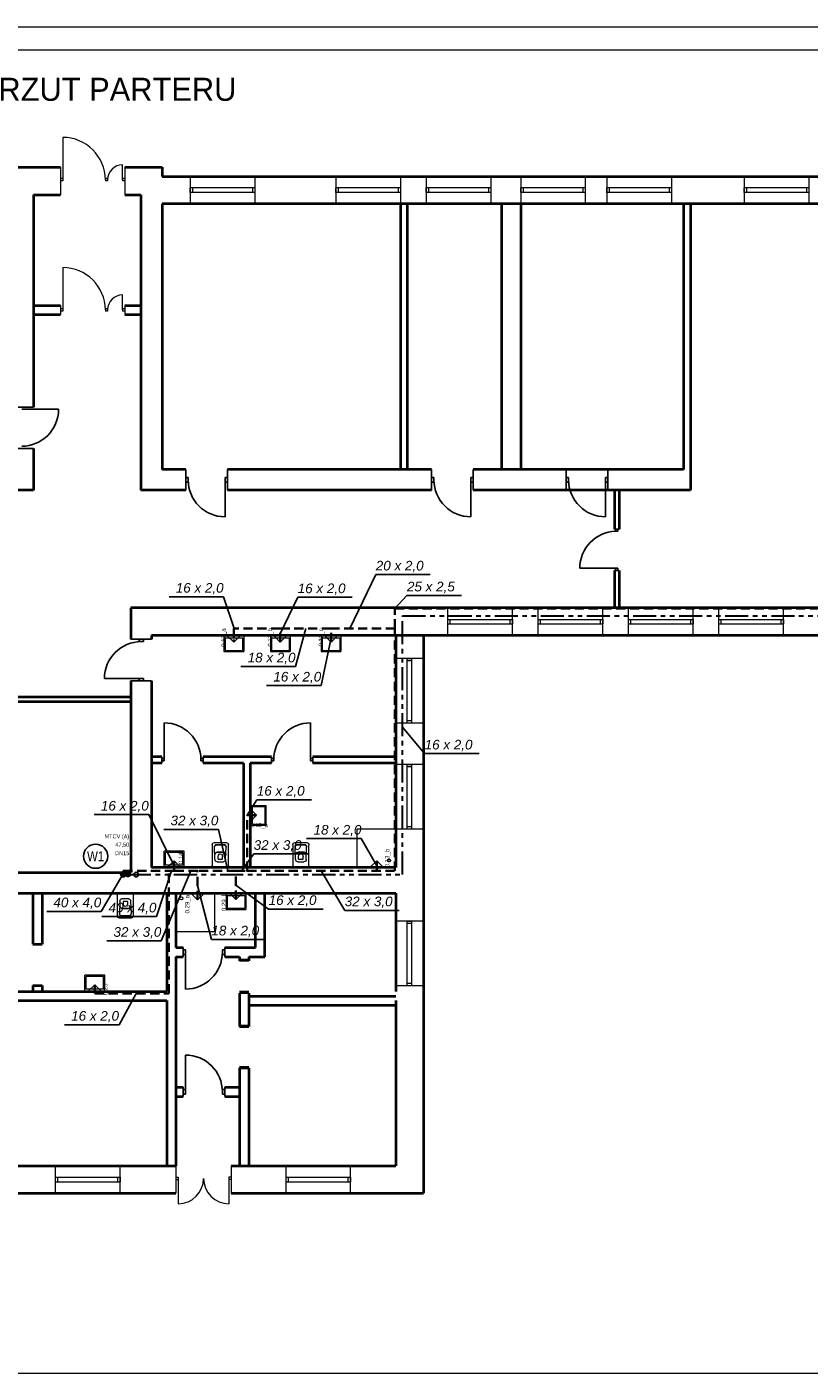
# Model space of a CAD drawing. Header units: millimetres. Extents: x 50532 to 99257, y 49161 to 61325.
# Tile 21 of 95: x 66140 to 67837, y 58405 to 61325. Entities that reach past the tile are written whole.
import ezdxf
from ezdxf.enums import TextEntityAlignment as Align
from ezdxf.lldxf.tags import DXFTag

# ---------------------------------------------------------------- set-up
doc = ezdxf.new("R2010")
doc.units = ezdxf.units.MM
doc.linetypes.add('DASHEDX2', pattern=[1.5, 1, -0.5])
doc.linetypes.add('PHANTOM', pattern=[2.5, 1.25, -0.25, 0.25, -0.25, 0.25, -0.25])
for name, color, linetype, lineweight in [('cienka', 250, 'Continuous', 18), ('gruba', 8, 'Continuous', 40), ('IS_WC', 1, 'DASHEDX2', 35), ('KRESKOWANIE', 9, 'Continuous', 0), ('wymiary', 8, 'Continuous', 15), ('średnia', 8, 'Continuous', 25)]:
    doc.layers.add(name, color=color, linetype=linetype, lineweight=lineweight)
for name, color, linetype in [('CP_UCSSPEC', 8, 'Continuous'), ('IS_Opisy_działek_Wodociag', 7, 'SOLID'), ('IS_Text_Armatury_Wodociag', 7, 'Continuous'), ('IS_Text_Konstrukcji', 7, 'Continuous'), ('IS_Text_Odbiornikow_Wodociag', 7, 'Continuous'), ('IS_Text_Pion_Wodociag', 7, 'Continuous')]:
    doc.layers.add(name, color=color, linetype=linetype)
for name, color, linetype, true_color in [('IS_Armatura_Wodociag', 7, 'SOLID', 0x000000), ('IS_Odbiorniki', 7, 'SOLID', 0x000000), ('IS_Okna_Drzwi', 7, 'SOLID', 0x000000)]:
    doc.layers.add(name, color=color, linetype=linetype, true_color=true_color)
doc.layers.add('IS_Cyrkulacja', color=7, linetype='PHANTOM', lineweight=30, true_color=0x800080)
doc.styles.add('Arial Narrow_1', font='ARIALN.TTF')
doc.styles.add('CP_ATTR', font='romans.shx')
doc.styles.get("Standard").update_dxf_attribs({"font": 'GOTHIC.TTF'})
tags = doc.linetypes.add('SOLID', pattern=[10, 10, 0]).pattern_tags.tags
tags[6:7] = [DXFTag(74, 4), DXFTag(75, 0), DXFTag(340, '0'), DXFTag(46, 0.0), DXFTag(50, 0.0), DXFTag(44, 0.0), DXFTag(45, 0.0)]
tags[4:5] = [DXFTag(74, 4), DXFTag(75, 0), DXFTag(340, '0'), DXFTag(46, 0.0), DXFTag(50, 0.0), DXFTag(44, 0.0), DXFTag(45, 0.0)]

# ---------------------------------------------------------------- blocks, each defined once
blk = doc.blocks.new('cp_insbp_1')
blk.add_point((0, 0))
at = {"style": 'CP_ATTR', "flags": 9}
for tag in ['FORM', 'TYPE', 'ID', 'WIDTH', 'HEIGHT', 'SYSTEM', 'VERSION', 'PIPE', 'OTHER']:
    blk.add_attdef(tag, text='', height=0.00005, dxfattribs=at).set_placement((-1, 1), align=Align.MIDDLE_LEFT)
blk = doc.blocks.new('cp_insbp_2')
blk.add_point((0, 0))
at = {"style": 'CP_ATTR', "flags": 9}
for tag in ['FORM', 'TYPE', 'ID', 'WIDTH', 'HEIGHT', 'SYSTEM', 'VERSION', 'PIPE', 'OTHER']:
    blk.add_attdef(tag, text='', height=0.00005, dxfattribs=at).set_placement((-1, 1), align=Align.MIDDLE_LEFT)
blk = doc.blocks.new('cp_insbp_3')
blk.add_point((0, 0))
at = {"style": 'CP_ATTR', "flags": 9}
for tag in ['OTHER', 'PIPE', 'VERSION', 'SYSTEM', 'HEIGHT', 'WIDTH', 'ID', 'TYPE', 'FORM']:
    blk.add_attdef(tag, text='', height=0.00005, dxfattribs=at).set_placement((-1, 1), align=Align.MIDDLE_LEFT)
blk = doc.blocks.new('2DARZ_115a_f5x525s')
for p, q in [((-21.5, 0), (21.5, 0)), ((-21.5, 0), (-21.5, -35)), ((21.5, 0), (21.5, -35)), ((-19, -5), (19, -5)), ((-19, -5), (-19, -32.5)), ((19, -5), (19, -32.5)), ((-21.5, -35), (21.5, -35)), ((-19, -32.5), (19, -32.5))]:
    blk.add_line(p, q)
blk.add_circle((0, -10.9), 1.75)
at = {"layer": 'CP_UCSSPEC', "xscale": 0.005, "yscale": 0.005, "zscale": 0.005}
for name, p in [('cp_insbp_2', (-21.5, 0)), ('cp_insbp_1', (0, 0)), ('cp_insbp_3', (21.5, 0))]:
    blk.add_blockref(name, p, dxfattribs=at)
at = {"style": 'CP_ATTR', "flags": 9}
for tag in ['OTHER', 'PRICE', 'WEIGHT', 'CHARACTER', 'ORDER-NO', 'PRODUCT-TYPE', 'ARTICLE', 'PRODUCER', 'NUMBER', 'GROUP', 'NAME']:
    blk.add_attdef(tag, text='', height=0.00005, dxfattribs=at).set_placement((-9.4, -1.2), align=Align.MIDDLE_LEFT)
blk = doc.blocks.new('2dar_Flush03_ff7hats')
for p, q in [((-13.5, 0), (13.5, 0)), ((-17.5, -49), (-17.5, -4)), ((-11.5, -17.6), (-12.5, -44.4)), ((-6.7, -12), (6.7, -12)), ((-4.8, -17.9), (4.8, -17.9)), ((-4.8, -17.9), (-4.8, -23.5)), ((4.8, -17.9), (4.8, -23.5)), ((11.5, -17.6), (12.5, -44.4)), ((17.5, -4), (17.5, -49)), ((-12.5, -54), (12.5, -54)), ((-7.7, -48.9), (7.7, -48.9)), ((-7.7, -50), (7.7, -50)), ((-6.2, -33.2), (6.2, -33.2)), ((-6.2, -33.8), (6.2, -33.8))]:
    blk.add_line(p, q)
for centre, radius, start, end in [((-13.5, -4), 4, 90, 180), ((13.5, -4), 4, 0, 90), ((-12.5, -49), 5, 180, 270), ((12.5, -49), 5, 270, 0)]:
    blk.add_arc(centre, radius, start, end)
for centre, major_axis, start_param, end_param in [((-5.6, -25.7), (0, 7.54), 1.795387, 3.036651), ((-5.6, -26.3), (0, 7.54), 1.783388, 3.036651), ((-6.7, -17.6), (0, 5.59), 0, 1.570796), ((0, -23.5), (0, 5.59), 1.570796, 4.712389), ((5.5, -25.7), (0, 7.62), 3.249935, 4.46248), ((5.5, -26.2), (0, 7.62), 3.249935, 4.473293), ((6.7, -17.6), (0, 5.59), -1.570796, 0), ((-7.7, -43.3), (0, 5.59), 1.664853, 3.141593), ((-7.7, -44.4), (0, 5.59), 1.570796, 3.141593), ((7.7, -43.3), (0, 5.59), 3.141593, 4.618332), ((7.7, -44.4), (0, 5.59), 3.141593, 4.712389)]:
    blk.add_ellipse(centre, major_axis=major_axis, ratio=0.860324, start_param=start_param, end_param=end_param)
at = {"style": 'CP_ATTR', "flags": 9}
for tag in ['OTHER', 'PRICE', 'WEIGHT', 'CHARACTER', 'ORDER-NO', 'PRODUCT-TYPE', 'ARTICLE', 'PRODUCER', 'NUMBER', 'GROUP', 'NAME']:
    blk.add_attdef(tag, text='', height=0.00005, dxfattribs=at).set_placement((-14.7, -2.6), align=Align.MIDDLE_LEFT)
blk = doc.blocks.new('G$CD8E8D5A8')
at = {"layer": 'cienka'}
for p, q in [((2265.5, 2312.9), (2265.5, 2221)), ((2260.5, 2248.5), (2260.5, 2188.5)), ((2395.5, 2221), (2395.5, 2253.5)), ((2400.5, 2248.5), (2400.5, 2188.5)), ((2265.5, 2223.5), (2260.5, 2223.5)), ((2265.5, 2223.5), (2265.5, 2218.5)), ((2358, 2223.5), (2358, 2218.5)), ((2363, 2223.5), (2358, 2223.5)), ((2363, 2223.5), (2363, 2218.5)), ((2395.5, 2223.5), (2395.5, 2218.5)), ((2400.5, 2223.5), (2395.5, 2223.5)), ((2542, 2228.5), (2542, 2168.5)), ((2682, 2228.5), (2682, 2168.5)), ((2858, 2228.5), (2858, 2168.5)), ((2998, 2228.5), (2998, 2168.5)), ((3054, 2228.5), (3054, 2168.5)), ((3194, 2228.5), (3194, 2168.5)), ((3259, 2228.5), (3259, 2168.5)), ((3399, 2228.5), (3399, 2168.5)), ((3446, 2228.5), (3446, 2168.5)), ((3586, 2228.5), (3586, 2168.5)), ((3744, 2228.5), (3744, 2168.5)), ((3884, 2228.5), (3884, 2168.5)), ((2265.5, 2218.5), (2260.5, 2218.5)), ((2363, 2218.5), (2358, 2218.5)), ((2400.5, 2218.5), (2395.5, 2218.5)), ((2682, 2203.5), (2542, 2203.5)), ((2682, 2193.5), (2542, 2193.5)), ((2547, 2203.5), (2547, 2193.5)), ((2677, 2203.5), (2677, 2193.5)), ((2998, 2203.5), (2858, 2203.5)), ((2998, 2193.5), (2858, 2193.5)), ((2863, 2203.5), (2863, 2193.5)), ((2993, 2203.5), (2993, 2193.5)), ((3194, 2203.5), (3054, 2203.5)), ((3194, 2193.5), (3054, 2193.5)), ((3059, 2203.5), (3059, 2193.5)), ((3189, 2203.5), (3189, 2193.5)), ((3399, 2203.5), (3259, 2203.5)), ((3399, 2193.5), (3259, 2193.5)), ((3264, 2203.5), (3264, 2193.5)), ((3394, 2203.5), (3394, 2193.5)), ((3586, 2203.5), (3446, 2203.5)), ((3586, 2193.5), (3446, 2193.5)), ((3451, 2203.5), (3451, 2193.5)), ((3581, 2203.5), (3581, 2193.5)), ((3884, 2203.5), (3744, 2203.5)), ((3884, 2193.5), (3744, 2193.5)), ((3749, 2203.5), (3749, 2193.5)), ((3879, 2203.5), (3879, 2193.5)), ((2265.5, 2030.7), (2265.5, 1938.8)), ((2395.5, 1938.8), (2395.5, 1971.3)), ((2260.5, 1948.5), (2260.5, 1928.5)), ((2265.5, 1941.3), (2260.5, 1941.3)), ((2265.5, 1936.3), (2260.5, 1936.3)), ((2265.5, 1941.3), (2265.5, 1936.3)), ((2358, 1941.3), (2358, 1936.3)), ((2363, 1941.3), (2358, 1941.3)), ((2363, 1936.3), (2358, 1936.3)), ((2363, 1941.3), (2363, 1936.3)), ((2395.5, 1941.3), (2395.5, 1936.3)), ((2400.5, 1941.3), (2395.5, 1941.3)), ((2400.5, 1936.3), (2395.5, 1936.3)), ((2400.5, 1948.5), (2400.5, 1928.5)), ((3101, 1232.5), (3101, 1292.5)), ((3241, 1232.5), (3241, 1292.5)), ((3297, 1232.5), (3297, 1292.5)), ((3437, 1232.5), (3437, 1292.5)), ((3493, 1232.5), (3493, 1292.5)), ((3633, 1232.5), (3633, 1292.5)), ((3689, 1232.5), (3689, 1292.5)), ((3829, 1232.5), (3829, 1292.5)), ((3101, 1267.5), (3241, 1267.5)), ((3101, 1257.5), (3241, 1257.5)), ((3106, 1257.5), (3106, 1267.5)), ((3236, 1257.5), (3236, 1267.5)), ((3297, 1267.5), (3437, 1267.5)), ((3297, 1257.5), (3437, 1257.5)), ((3302, 1257.5), (3302, 1267.5)), ((3432, 1257.5), (3432, 1267.5)), ((3493, 1267.5), (3633, 1267.5)), ((3493, 1257.5), (3633, 1257.5)), ((3498, 1257.5), (3498, 1267.5)), ((3628, 1257.5), (3628, 1267.5)), ((3689, 1267.5), (3829, 1267.5)), ((3689, 1257.5), (3829, 1257.5)), ((3694, 1257.5), (3694, 1267.5)), ((3824, 1257.5), (3824, 1267.5)), ((3048, 1182.5), (2988, 1182.5)), ((3013, 1042.5), (3013, 1182.5)), ((3023, 1177.5), (3013, 1177.5)), ((3023, 1042.5), (3023, 1182.5)), ((3048, 1042.5), (2988, 1042.5)), ((3023, 1047.5), (3013, 1047.5)), ((3048, 952.5), (2988, 952.5)), ((3013, 812.5), (3013, 952.5)), ((3023, 947.5), (3013, 947.5)), ((3023, 812.5), (3023, 952.5)), ((3048, 812.5), (2988, 812.5)), ((3023, 817.5), (3013, 817.5)), ((3048, 612.5), (2988, 612.5)), ((3013, 472.5), (3013, 612.5)), ((3023, 607.5), (3013, 607.5)), ((3023, 472.5), (3023, 612.5)), ((3048, 472.5), (2988, 472.5)), ((3023, 477.5), (3013, 477.5)), ((2250, 22.5), (2250, 82.5)), ((2390, 22.5), (2390, 82.5)), ((2511, 82.5), (2511, 22.5)), ((2631, 82.5), (2631, 22.5)), ((2750, 22.5), (2750, 82.5)), ((2890, 22.5), (2890, 82.5)), ((2250, 57.5), (2390, 57.5)), ((2250, 47.5), (2390, 47.5)), ((2255, 47.5), (2255, 57.5)), ((2385, 47.5), (2385, 57.5)), ((2511, 57.5), (2516, 57.5)), ((2511, 52.5), (2516, 52.5)), ((2516, 57.5), (2516, 52.5)), ((2516, 55), (2516, 0)), ((2631, 57.5), (2626, 57.5)), ((2626, 57.5), (2626, 52.5)), ((2626, 55), (2626, 0)), ((2631, 52.5), (2626, 52.5)), ((2750, 57.5), (2890, 57.5)), ((2750, 47.5), (2890, 47.5)), ((2755, 47.5), (2755, 57.5)), ((2885, 47.5), (2885, 57.5))]:
    blk.add_line(p, q, dxfattribs=at)
for centre, radius, start, end in [((2265.5, 2220.4), 92.5, 0.3917, 90), ((2395.5, 2221), 32.5, 90, 180), ((2265.5, 1938.2), 92.5, 0.3917, 90), ((2395.5, 1938.8), 32.5, 90, 180), ((2516, 55), 55, 270, 0), ((2626, 55), 55, 180, 270)]:
    blk.add_arc(centre, radius, start, end, dxfattribs=at)
at = {"layer": 'gruba'}
for p, q in [((2156, 2248.5), (2260.5, 2248.5)), ((2400.5, 2248.5), (2481, 2248.5)), ((2481, 2248.5), (2481, 2228.5)), ((2481, 2228.5), (4647, 2228.5)), ((2202, 2188.5), (2202, 1728.1)), ((2202, 2188.5), (2260.5, 2188.5)), ((2400.5, 2188.5), (2435, 2188.5)), ((2435, 2188.5), (2435, 1547.5)), ((2481, 2168.5), (2481, 1592.5)), ((4098, 2168.5), (2481, 2168.5)), ((2998, 2168.5), (2998, 1592.5)), ((3013, 2168.5), (3013, 1592.5)), ((3217, 2168.5), (3217, 1592.5)), ((3259, 2168.5), (3259, 1592.5)), ((3612, 2168.5), (3612, 1592.5)), ((3627, 2168.5), (3627, 1547.5)), ((2202, 1948.5), (2260.5, 1948.5)), ((2202, 1928.5), (2260.5, 1928.5)), ((2400.5, 1948.5), (2435, 1948.5)), ((2400.5, 1928.5), (2435, 1928.5)), ((2202, 1638.1), (2202, 1547.5)), ((2532.6, 1592.5), (2481, 1592.5)), ((3065.8, 1592.5), (2622.6, 1592.5)), ((3612, 1592.5), (3155.8, 1592.5)), ((2202, 1547.5), (1160.7, 1547.5)), ((2532.6, 1547.5), (2435, 1547.5)), ((3065.8, 1547.5), (2622.6, 1547.5)), ((3627, 1547.5), (3155.8, 1547.5)), ((3462.2, 1547.5), (3462.2, 1463.5)), ((3472.2, 1547.5), (3472.2, 1463.5)), ((3462.2, 1373.5), (3462.2, 1292.5)), ((3472.2, 1373.5), (3472.2, 1292.5)), ((4587, 1292.5), (2413, 1292.5)), ((2413, 1292.5), (2413, 1224.3)), ((4647, 1232.5), (2458, 1232.5)), ((2458, 1232.5), (2458, 1224.3)), ((2988, 1232.5), (2988, 729.5)), ((3048, 1232.5), (3048, 22.5)), ((2413, 1134.3), (2413, 1088.5)), ((2458, 1134.3), (2458, 729.5)), ((2413, 1088.5), (1645, 1088.5)), ((2413, 1098.5), (2169, 1098.5)), ((2413, 1088.5), (2413, 718.5)), ((2480.3, 969.5), (2458, 969.5)), ((2718.2, 969.5), (2570.3, 969.5)), ((2988, 969.5), (2808.2, 969.5)), ((2480.3, 955.5), (2458, 955.5)), ((2658, 955.5), (2570.3, 955.5)), ((2658, 955.5), (2658, 729.5)), ((2718.2, 955.5), (2672, 955.5)), ((2672, 955.5), (2672, 729.5)), ((2988, 955.5), (2808.2, 955.5)), ((1645, 718.5), (2413, 718.5)), ((2988, 729.5), (2458, 729.5)), ((1645, 673.5), (2413, 673.5)), ((2201, 673.5), (2201, 563.3)), ((2221, 673.5), (2221, 563.3)), ((2413, 673.5), (2988, 673.5)), ((2491, 673.5), (2491, 460.5)), ((2511, 673.5), (2511, 555.5)), ((2684, 555.5), (2684, 673.5)), ((2704, 535.5), (2704, 673.5)), ((2988, 673.5), (2988, 460.5)), ((2201, 563.3), (2221, 563.3)), ((2511, 555.5), (2526.9, 555.5)), ((2616.9, 555.5), (2684, 555.5)), ((2511, 535.5), (2526.9, 535.5)), ((2511, 535.5), (2511, 82.5)), ((2616.9, 535.5), (2649, 535.5)), ((2649, 535.5), (2649, 526.9)), ((2669, 535.5), (2704, 535.5)), ((2669, 535.5), (2669, 526.9)), ((2201, 473.3), (2201, 460.5)), ((2201, 473.3), (2221, 473.3)), ((2221, 473.3), (2221, 460.5)), ((2125, 460.5), (2491, 460.5)), ((2145, 440.5), (2491, 440.5)), ((2491, 440.5), (2491, 82.5)), ((2649, 456.9), (2649, 384.6)), ((2669, 456.9), (2669, 384.6)), ((2669, 450.5), (2988, 450.5)), ((2988, 440.5), (2988, 82.5)), ((2669, 430.5), (2988, 430.5)), ((2649, 384.6), (2669, 384.6)), ((2649, 294.6), (2649, 82.5)), ((2649, 294.6), (2669, 294.6)), ((2669, 294.6), (2669, 82.5)), ((2511, 252.5), (2526.9, 252.5)), ((2616.9, 252.5), (2649, 252.5)), ((2511, 232.5), (2526.9, 232.5)), ((2616.9, 232.5), (2649, 232.5)), ((2125, 82.5), (2511, 82.5)), ((2631, 82.5), (2988, 82.5)), ((2125, 22.5), (2511, 22.5)), ((2631, 22.5), (3048, 22.5))]:
    blk.add_line(p, q, dxfattribs=at)
at = {"layer": 'KRESKOWANIE', "ltscale": 20}
for points in [[(2904.5, 813), (2988, 813), (2988, 729.5), (2904.5, 729.5)], [(2511, 673.5), (2594.5, 673.5), (2594.5, 590), (2511, 590)]]:
    blk.add_lwpolyline(points, close=True, dxfattribs=at)
for centre in [(2973.6, 744.7), (2522.9, 662.4)]:
    blk.add_circle(centre, 3.23, dxfattribs=at)
at = {"layer": 'średnia'}
for p, q in [((2542, 2203.5), (2542, 2193.5)), ((2858, 2203.5), (2858, 2193.5)), ((3054, 2203.5), (3054, 2193.5)), ((3259, 2203.5), (3259, 2193.5)), ((3446, 2203.5), (3446, 2193.5)), ((3744, 2203.5), (3744, 2193.5)), ((2156, 1728.1), (2202, 1728.1)), ((2176.5, 1723.1), (2256.5, 1723.1)), ((2156, 1638.1), (2202, 1638.1)), ((2532.6, 1592.5), (2532.6, 1547.5)), ((2622.6, 1592.5), (2622.6, 1547.5)), ((3065.8, 1592.5), (3065.8, 1547.5)), ((3155.8, 1592.5), (3155.8, 1547.5)), ((3357.8, 1592.5), (3357.8, 1547.5)), ((3447.8, 1592.5), (3447.8, 1547.5)), ((2537.6, 1575), (2532.6, 1575)), ((2537.6, 1565), (2532.6, 1565)), ((2537.6, 1570), (2537.6, 1575)), ((2537.6, 1570), (2537.6, 1565)), ((2617.6, 1570), (2617.6, 1575)), ((2617.6, 1575), (2622.6, 1575)), ((2617.6, 1570), (2617.6, 1565)), ((2617.6, 1570), (2617.6, 1490)), ((2617.6, 1565), (2622.6, 1565)), ((3070.8, 1575), (3065.8, 1575)), ((3070.8, 1565), (3065.8, 1565)), ((3070.8, 1570), (3070.8, 1575)), ((3070.8, 1570), (3070.8, 1565)), ((3150.8, 1570), (3150.8, 1575)), ((3150.8, 1575), (3155.8, 1575)), ((3150.8, 1570), (3150.8, 1565)), ((3150.8, 1570), (3150.8, 1490)), ((3150.8, 1565), (3155.8, 1565)), ((3362.8, 1575), (3357.8, 1575)), ((3362.8, 1565), (3357.8, 1565)), ((3362.8, 1570), (3362.8, 1575)), ((3362.8, 1570), (3362.8, 1565)), ((3442.8, 1570), (3442.8, 1575)), ((3442.8, 1575), (3447.8, 1575)), ((3442.8, 1570), (3442.8, 1565)), ((3442.8, 1570), (3442.8, 1490)), ((3442.8, 1565), (3447.8, 1565)), ((3462.2, 1463.5), (3472.2, 1463.5)), ((3464.7, 1458.5), (3464.7, 1463.5)), ((3469.7, 1458.5), (3469.7, 1463.5)), ((3464.7, 1458.5), (3469.7, 1458.5)), ((3469.7, 1378.5), (3387.2, 1378.5)), ((3462.2, 1373.5), (3472.2, 1373.5)), ((3464.7, 1378.5), (3469.7, 1378.5)), ((3464.7, 1378.5), (3464.7, 1373.5)), ((3469.7, 1378.5), (3469.7, 1373.5)), ((3241, 1257.5), (3241, 1267.5)), ((3437, 1257.5), (3437, 1267.5)), ((3633, 1257.5), (3633, 1267.5)), ((3829, 1257.5), (3829, 1267.5)), ((2413, 1224.3), (2458, 1224.3)), ((2431, 1219.3), (2431, 1224.3)), ((2436, 1219.3), (2431, 1219.3)), ((2436, 1219.3), (2441, 1219.3)), ((2441, 1219.3), (2441, 1224.3)), ((3023, 1182.5), (3013, 1182.5)), ((2436, 1139.3), (2356, 1139.3)), ((2436, 1139.3), (2356, 1139.3)), ((2436, 1139.3), (2431, 1139.3)), ((2431, 1139.3), (2431, 1134.3)), ((2436, 1139.3), (2441, 1139.3)), ((2441, 1139.3), (2441, 1134.3)), ((2413, 1134.3), (2458, 1134.3)), ((2485.3, 963), (2485.3, 1043)), ((2803.2, 963), (2803.2, 1043)), ((2480.3, 969.5), (2480.3, 955.5)), ((2485.3, 965.5), (2480.3, 965.5)), ((2485.3, 965.5), (2485.3, 960.5)), ((2565.3, 965.5), (2565.3, 960.5)), ((2565.3, 965.5), (2570.3, 965.5)), ((2570.3, 969.5), (2570.3, 955.5)), ((2718.2, 969.5), (2718.2, 955.5)), ((2723.2, 965.5), (2718.2, 965.5)), ((2723.2, 965.5), (2723.2, 960.5)), ((2803.2, 965.5), (2803.2, 960.5)), ((2803.2, 965.5), (2808.2, 965.5)), ((2808.2, 969.5), (2808.2, 955.5)), ((2485.3, 960.5), (2480.3, 960.5)), ((2565.3, 960.5), (2570.3, 960.5)), ((2723.2, 960.5), (2718.2, 960.5)), ((2803.2, 960.5), (2808.2, 960.5)), ((3023, 952.5), (3013, 952.5)), ((3023, 612.5), (3013, 612.5)), ((2526.9, 555.5), (2526.9, 535.5)), ((2616.9, 555.5), (2616.9, 535.5)), ((2531.9, 550.5), (2526.9, 550.5)), ((2531.9, 540.5), (2526.9, 540.5)), ((2531.9, 545.5), (2531.9, 550.5)), ((2531.9, 545.5), (2531.9, 540.5)), ((2531.9, 545.5), (2531.9, 465.5)), ((2611.9, 545.5), (2611.9, 550.5)), ((2611.9, 550.5), (2616.9, 550.5)), ((2611.9, 545.5), (2611.9, 540.5)), ((2611.9, 540.5), (2616.9, 540.5)), ((2649, 526.9), (2669, 526.9)), ((2649, 456.9), (2669, 456.9)), ((2531.9, 242.5), (2531.9, 322.5)), ((2526.9, 252.5), (2526.9, 232.5)), ((2531.9, 247.5), (2526.9, 247.5)), ((2531.9, 237.5), (2526.9, 237.5)), ((2531.9, 242.5), (2531.9, 247.5)), ((2531.9, 242.5), (2531.9, 237.5)), ((2611.9, 242.5), (2611.9, 247.5)), ((2611.9, 247.5), (2616.9, 247.5)), ((2611.9, 242.5), (2611.9, 237.5)), ((2611.9, 237.5), (2616.9, 237.5)), ((2616.9, 252.5), (2616.9, 232.5)), ((2390, 47.5), (2390, 57.5)), ((2890, 47.5), (2890, 57.5))]:
    blk.add_line(p, q, dxfattribs=at)
for centre, radius, start, end in [((2176.5, 1723.1), 80, 270, 0), ((2617.6, 1570), 80, 180, 270), ((3150.8, 1570), 80, 180, 270), ((3442.8, 1570), 80, 180, 270), ((3467.2, 1378.5), 80.1, 91.8396, 179.9791), ((2436, 1139.3), 80, 90, 180), ((2485.3, 963), 80, 0, 90), ((2803.2, 963), 80, 90, 180), ((2531.9, 545.5), 80, 270, 0), ((2531.9, 242.5), 80, 0, 90)]:
    blk.add_arc(centre, radius, start, end, dxfattribs=at)
at = {"layer": 'KRESKOWANIE', "ltscale": 20}
for p, rotation in [((2636.7, 1232.5), 359.9999999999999), ((2737.6, 1232.5), 359.9999999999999), ((2847.4, 1232.5), 359.9999999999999), ((2672, 842.5), 89.99999999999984), ((2507.4, 729.5), 179.9999999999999), ((2641.5, 673.5), 359.9999999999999), ((2641.5, 673.5), 359.9999999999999), ((2335.1, 460.5), 179.9999999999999)]:
    blk.add_blockref('2DARZ_115a_f5x525s', p, dxfattribs=dict(at, rotation=rotation))
at = {"layer": 'KRESKOWANIE', "ltscale": 20, "xscale": -1}
for p, rotation in [((2607.3, 729.5), 179.9999999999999), ((2782.1, 729.5), 179.9999999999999), ((2401.2, 673.5), 359.9999999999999)]:
    blk.add_blockref('2dar_Flush03_ff7hats', p, dxfattribs=dict(at, rotation=rotation))
at = {"layer": 'wymiary', "insert": (2126, 2442.3), "char_height": 50, "attachment_point": 1}
blk.add_mtext_dynamic_manual_height_columns('RZUT PARTERU', width=34927.939, gutter_width=250, heights=[0], dxfattribs=at)

msp = doc.modelspace()

# ---------------------------------------------------------------- hatches: boundary and pattern name
at = {"layer": 'IS_Cyrkulacja', "ltscale": 40}
h = msp.add_hatch(color=256, dxfattribs=at)
h.dxf.hatch_style = 1
edge = h.paths.add_edge_path()
edge.add_arc((66359.4, 59486.6), 5, 0, 360)
at = {"layer": 'IS_Opisy_działek_Wodociag'}
h = msp.add_hatch(color=1, dxfattribs=at)
edge = h.paths.add_edge_path()
edge.add_arc((66800.3, 60019.9), 2.4, 0, 360)
h = msp.add_hatch(color=1, dxfattribs=at)
edge = h.paths.add_edge_path()
edge.add_arc((66938.6, 60019.9), 2.4, 0, 360)
h = msp.add_hatch(color=1, dxfattribs=at)
edge = h.paths.add_edge_path()
edge.add_arc((66459.7, 59494.2), 2.4, 0, 360)
h = msp.add_hatch(color=1, dxfattribs=at)
edge = h.paths.add_edge_path()
edge.add_arc((66510.5, 59494.2), 2.4, 0, 360)
h = msp.add_hatch(color=1, dxfattribs=at)
edge = h.paths.add_edge_path()
edge.add_arc((66593.8, 59494.2), 2.4, 0, 360)
h = msp.add_hatch(color=1, dxfattribs=at)
edge = h.paths.add_edge_path()
edge.add_arc((66618, 59494.2), 2.4, 0, 360)
h = msp.add_hatch(color=1, dxfattribs=at)
edge = h.paths.add_edge_path()
edge.add_arc((66899.3, 59494.2), 2.4, 0, 360)
at = {"layer": 'IS_Text_Pion_Wodociag'}
h = msp.add_hatch(color=1, dxfattribs=at)
edge = h.paths.add_edge_path()
edge.add_arc((66448.3, 59494.2), 2.4, 0, 360)
at = {"layer": 'IS_WC', "ltscale": 20}
h = msp.add_hatch(color=256, dxfattribs=at)
edge = h.paths.add_edge_path()
edge.add_arc((66690, 60019.9), 2.4, 0, 360)
h = msp.add_hatch(color=256, dxfattribs=at)
h.dxf.hatch_style = 1
edge = h.paths.add_edge_path()
edge.add_arc((66349.4, 59486.6), 5, 0, 360)

# ---------------------------------------------------------------- linework, layer by layer
at = {"layer": 'cienka'}
for p, q in [((63617.1, 61324.8), (69557.1, 61324.8)), ((63617.1, 61324.8), (69557.1, 61324.8)), ((63667.1, 61274.8), (69507.1, 61274.8)), ((63667.1, 58404.8), (69507.1, 58404.8))]:
    msp.add_line(p, q, dxfattribs=at)
at = {"layer": 'IS_Armatura_Wodociag', "color": 215}
msp.add_line((66379.9, 59490.3), (66382.4, 59494.6), dxfattribs=at)
msp.add_ellipse((66377.4, 59486), major_axis=(5, 0), ratio=1, dxfattribs=at)
at = {"layer": 'IS_Cyrkulacja', "ltscale": 40}
for p, q in [((66955.1, 59486), (66955.1, 60047.2)), ((66955.1, 60047.2), (68043.3, 60047.2)), ((66359.4, 59486), (66955.1, 59486))]:
    msp.add_line(p, q, dxfattribs=at)
msp.add_circle((66359.4, 59486.6), 5, dxfattribs=at)
at = {"layer": 'IS_Odbiorniki'}
for p, q in [((66589.1, 59990.2), (66575, 60004.3)), ((66575, 60004.3), (66603.2, 60004.3)), ((66603.2, 60004.3), (66589.1, 59990.2)), ((66690, 59990.6), (66675.9, 60004.7)), ((66675.9, 60004.7), (66704.1, 60004.7)), ((66704.1, 60004.7), (66690, 59990.6)), ((66800.3, 59990.6), (66786.2, 60004.7)), ((66786.2, 60004.7), (66814.4, 60004.7)), ((66814.4, 60004.7), (66800.3, 59990.6)), ((66624.6, 59600.7), (66624.6, 59628.9)), ((66624.6, 59628.9), (66638.7, 59614.8)), ((66638.7, 59614.8), (66624.6, 59600.7)), ((66445.6, 59502.1), (66459.7, 59516.2)), ((66459.7, 59516.2), (66473.8, 59502.1)), ((66885.2, 59502.1), (66899.3, 59516.2)), ((66899.3, 59516.2), (66913.4, 59502.1)), ((66473.8, 59502.1), (66445.6, 59502.1)), ((66913.4, 59502.1), (66885.2, 59502.1)), ((66510.5, 59431.2), (66496.4, 59445.3)), ((66496.4, 59445.3), (66524.6, 59445.3)), ((66524.6, 59445.3), (66510.5, 59431.2)), ((66593.8, 59431.8), (66579.7, 59445.9)), ((66579.7, 59445.9), (66607.9, 59445.9)), ((66607.9, 59445.9), (66593.8, 59431.8)), ((66273.5, 59233), (66287.6, 59247.1)), ((66287.6, 59247.1), (66301.7, 59233)), ((66301.7, 59233), (66273.5, 59233))]:
    msp.add_line(p, q, dxfattribs=at)
at = {"layer": 'IS_Okna_Drzwi'}
for p, q in [((66601.5, 59302.2), (66621.5, 59302.2)), ((66621.5, 59232.2), (66601.5, 59232.2)), ((66601.5, 59158.8), (66621.5, 59158.8)), ((66621.5, 59068.8), (66601.5, 59068.8))]:
    msp.add_line(p, q, dxfattribs=at)
at = {"layer": 'IS_Opisy_działek_Wodociag'}
for p, q in [((66840.7, 60019.9), (66897.1, 60136.8)), ((66897.1, 60136.8), (67015.4, 60136.8)), ((66567, 60088.7), (66448.6, 60088.7)), ((66590, 60019.9), (66567, 60088.7)), ((66690, 60008.5), (66727.7, 60087.7)), ((66727.7, 60087.7), (66846, 60087.7)), ((66938.6, 60063.6), (66964.7, 60091.5)), ((66964.7, 60091.5), (67083.1, 60091.5)), ((66745.2, 60019.9), (66723, 59937.5)), ((66800.3, 59999.7), (66778.7, 59896)), ((66723, 59937.5), (66604.6, 59937.5)), ((66778.7, 59896), (66660.3, 59896)), ((66955.1, 59806), (67003.1, 59748.6)), ((67003.1, 59748.6), (67121.4, 59748.6)), ((66618, 59614.8), (66639, 59648.3)), ((66639, 59648.3), (66757.4, 59648.3)), ((66404.6, 59616.1), (66286.3, 59616.1)), ((66459.7, 59505.2), (66404.6, 59616.1)), ((66555.6, 59584.1), (66437.3, 59584.1)), ((66576.4, 59494.2), (66555.6, 59584.1)), ((66746.8, 59564.7), (66865.2, 59564.7)), ((66899.3, 59505.2), (66865.2, 59564.7)), ((66605.9, 59494.2), (66632.3, 59530.8)), ((66632.3, 59530.8), (66750.6, 59530.8)), ((66349.4, 59487.5), (66301.6, 59406.3)), ((66454, 59494.2), (66421.3, 59395.2)), ((66495.8, 59494.2), (66431.9, 59342.2)), ((66778.3, 59494.2), (66829.8, 59408.5)), ((66510.5, 59462.7), (66540.4, 59345.3)), ((66593.8, 59463), (66664.7, 59411.3)), ((66301.6, 59406.3), (66183.3, 59406.3)), ((66421.3, 59395.2), (66302.9, 59395.2)), ((66664.7, 59411.3), (66783, 59411.3)), ((66829.8, 59408.5), (66948.1, 59408.5)), ((66431.9, 59342.2), (66313.6, 59342.2)), ((66540.4, 59345.3), (66658.7, 59345.3)), ((66377.2, 59228.4), (66340.1, 59160.3)), ((66340.1, 59160.3), (66221.8, 59160.3))]:
    msp.add_line(p, q, dxfattribs=at)
at = {"layer": 'IS_Text_Konstrukcji', "ltscale": 20}
msp.add_circle((66289.4, 59525.9), 26.2, dxfattribs=at)
at = {"layer": 'IS_WC', "ltscale": 20}
for p, q in [((66938.6, 60019.9), (66938.6, 60063.6)), ((66938.6, 60063.6), (68053, 60063.6)), ((66690, 60019.9), (66589.1, 60019.9)), ((66589.1, 60019.9), (66589.1, 59990.2)), ((66690, 59990.6), (66690, 60019.9)), ((66800.3, 60019.9), (66690, 60019.9)), ((66800.3, 59990.6), (66800.3, 60019.9)), ((66938.6, 60019.9), (66800.3, 60019.9)), ((66938.6, 59494.2), (66938.6, 60019.9)), ((66618, 59494.2), (66618, 59614.8)), ((66618, 59614.8), (66638.7, 59614.8)), ((66459.7, 59494.2), (66459.7, 59516.2)), ((66899.3, 59494.2), (66899.3, 59516.2)), ((66349.4, 59486), (66349.4, 59494.2)), ((66349.4, 59494.2), (66448.3, 59494.2)), ((66448.3, 59228.4), (66448.3, 59494.2)), ((66448.3, 59494.2), (66459.7, 59494.2)), ((66510.5, 59494.2), (66459.7, 59494.2)), ((66593.8, 59494.2), (66510.5, 59494.2)), ((66510.5, 59431.2), (66510.5, 59494.2)), ((66593.8, 59431.8), (66593.8, 59494.2)), ((66593.8, 59494.2), (66618, 59494.2)), ((66618, 59494.2), (66938.6, 59494.2)), ((66287.6, 59247.1), (66287.6, 59228.4)), ((66287.6, 59228.4), (66448.3, 59228.4))]:
    msp.add_line(p, q, dxfattribs=at)
msp.add_circle((66349.4, 59486.6), 5, dxfattribs=at)

# ---------------------------------------------------------------- block references
at = {"layer": 'cienka', "color": 18, "true_color": 0x000000}
msp.add_blockref('G$CD8E8D5A8', (63952.5, 58772.2), dxfattribs=at)

# ---------------------------------------------------------------- texts
at = {"layer": 'IS_Opisy_działek_Wodociag', "char_height": 20.88}
for s, insert, attachment_point in [('\\fArial|b0|i1;20 x 2,0', (66897.1, 60141.9), 7), ('\\fArial|b0|i1;16 x 2,0', (66567, 60093.7), 9), ('\\fArial|b0|i1;16 x 2,0', (66727.7, 60092.7), 7), ('\\fArial|b0|i1;25 x 2,5', (66964.7, 60096.5), 7), ('\\fArial|b0|i1;18 x 2,0', (66723, 59942.5), 9), ('\\fArial|b0|i1;16 x 2,0', (66778.7, 59901), 9), ('\\fArial|b0|i1;16 x 2,0', (67003.1, 59753.6), 7), ('\\fArial|b0|i1;16 x 2,0', (66639, 59653.4), 7), ('\\fArial|b0|i1;16 x 2,0', (66404.6, 59621.1), 9), ('\\fArial|b0|i1;32 x 3,0', (66555.6, 59589.1), 9), ('\\fArial|b0|i1;18 x 2,0', (66762.1, 59569), 7), ('\\fArial|b0|i1;32 x 3,0', (66632.3, 59535.9), 7), ('\\fArial|b0|i1;40 x 4,0', (66301.6, 59411.4), 9), ('\\fArial|b0|i1;16 x 2,0', (66664.7, 59416.4), 7), ('\\fArial|b0|i1;32 x 3,0', (66829.8, 59413.6), 7), ('{\\fArial|b0|i1|c0|p0;40 x 4,0}', (66421.3, 59400.2), 9), ('\\fArial|b0|i1;32 x 3,0', (66431.9, 59347.3), 9), ('\\fArial|b0|i1;18 x 2,0', (66540.4, 59350.3), 7), ('\\fArial|b0|i1;16 x 2,0', (66340.1, 59165.3), 9)]:
    msp.add_mtext(s, dxfattribs=dict(at, insert=insert, attachment_point=attachment_point))
at = {"layer": 'IS_Text_Armatury_Wodociag', "linetype": 'SOLID', "char_height": 8.64, "attachment_point": 9}
for s, insert in [('\\fArial|b0|i0;MTCV (A)', (66362.4, 59562.1)), ('\\fArial|b0|i0;47,50', (66362.4, 59545.1)), ('\\fArial|b0|i0;DN15  ', (66362.4, 59528.1))]:
    msp.add_mtext(s, dxfattribs=dict(at, insert=insert))
at = {"layer": 'IS_Text_Konstrukcji', "ltscale": 20, "style": 'Arial Narrow_1'}
msp.add_text('W1', height=21.6, dxfattribs=at).set_placement((66289.4, 59525.9), align=Align.MIDDLE_CENTER)
at = {"layer": 'IS_Text_Odbiornikow_Wodociag', "linetype": 'SOLID', "char_height": 9.36, "rotation": 90}
for s, insert, attachment_point in [('\\fArial|b0|i0;0.12_a', (66574.1, 60000.2), 8), ('\\fArial|b0|i0;0.12_b', (66675, 60000.6), 8), ('\\fArial|b0|i0;0.12_c', (66785.3, 60000.6), 8), ('{\\fArial|b0|i0|c0|p0;0.13_b}', (66917.2, 59521.9), 2), ('\\fArial|b0|i0;0.14', (66469.5, 59521.1), 2), ('\\fArial|b0|i0;0.29_a', (66495.5, 59421.8), 8), ('\\fArial|b0|i0;0.29_b', (66574.9, 59426.9), 8), ('\\fArial|b0|i0;0.25', (66305.5, 59237.1), 2)]:
    msp.add_mtext(s, dxfattribs=dict(at, insert=insert, attachment_point=attachment_point))
at = {"layer": 'IS_Text_Odbiornikow_Wodociag', "linetype": 'SOLID', "insert": (66644.4, 59597.6), "char_height": 8.64, "attachment_point": 2}
msp.add_mtext('{\\fArial|b0|i0|c0|p0;0.13_a}', dxfattribs=at)

doc.saveas('drawing.dxf')
